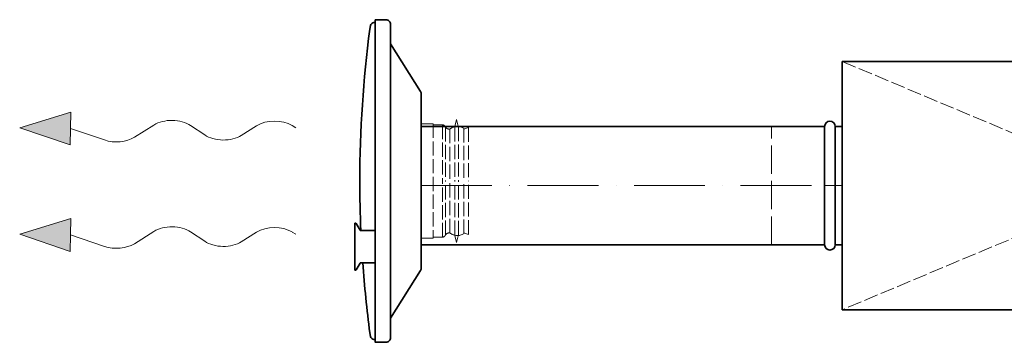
# Model space of a CAD drawing. Header units: millimetres. Extents: x -118717 to 8962, y 22910 to 145283.
# Tile 143 of 193: x -36018 to -35185, y 69474 to 69747. Entities that reach past the tile are written whole.
import ezdxf

# ---------------------------------------------------------------- set-up
doc = ezdxf.new("R2010")
doc.units = ezdxf.units.MM
doc.linetypes.add('ACAD_ISO02W100', pattern=[15, 12, -3])
doc.linetypes.add('ACAD_ISO10W100', pattern=[18, 12, -3, 0, -3])
for name, color, linetype, lineweight in [('VZT_01 SUP (PŘÍVOD) - OBRYS', 5, 'Continuous', 35), ('VZT_02 SUP (PŘÍVOD) - OSA', 5, 'ACAD_ISO10W100', 5), ('VZT_30 DISTRIBUČNÍ PRVKY - OBRYS', 1, 'Continuous', 35), ('VZT_35 TLUMIČE HLUKU - OBRYS', 1, 'Continuous', 35), ('VZT_36 TLUMIČE HLUKU - OSA', 1, 'ACAD_ISO10W100', 5), ('VZT_37 TLUMIČE HLUKU - DETAIL', 8, 'ACAD_ISO02W100', 5)]:
    doc.layers.add(name, color=color, linetype=linetype, lineweight=lineweight)
doc.layers.add('VZT_34 DISTRIBUČNÍ PRVKY - NETISK', color=8, linetype='ACAD_ISO02W100', lineweight=5, plot=False)
doc.layers.add('VZT_39 TLUMIČE HLUKU - NETISK', color=8, linetype='ACAD_ISO02W100', lineweight=5, plot=False)

msp = doc.modelspace()

# ---------------------------------------------------------------- linework, layer by layer
at = {"color": 0, "lineweight": 13}
for p, q in [((-36017.75, 69655.92), (-35974.55, 69669.29)), ((-35974.55, 69669.29), (-35974.74, 69655.34)), ((-35920.69, 69647.88), (-35904.17, 69658.29)), ((-35873.19, 69657.87), (-35861.27, 69649.91)), ((-35830.29, 69649.49), (-35817.33, 69657.66)), ((-35974.93, 69641.38), (-36017.75, 69655.92)), ((-35974.93, 69641.38), (-35974.74, 69655.34)), ((-35974.74, 69655.34), (-35946.12, 69645.62)), ((-36017.75, 69565.92), (-35974.55, 69579.29)), ((-35974.55, 69579.29), (-35974.74, 69565.34)), ((-35974.93, 69551.38), (-36017.75, 69565.92)), ((-35920.69, 69557.88), (-35904.17, 69568.29)), ((-35873.19, 69567.87), (-35861.27, 69559.91)), ((-35830.29, 69559.49), (-35817.33, 69567.66)), ((-35974.93, 69551.38), (-35974.74, 69565.34)), ((-35974.74, 69565.34), (-35946.12, 69555.62))]:
    msp.add_line(p, q, dxfattribs=at)
at = {"lineweight": 13}
for p, q in [((-35787.18, 69657.76), (-35784.11, 69655.92)), ((-35787.18, 69567.76), (-35784.11, 69565.92))]:
    msp.add_line(p, q, dxfattribs=at)
at = {"color": 0, "lineweight": 13, "extrusion": (0, 0, -1)}
for centre, start_param, end_param in [((-35888.81, 69648.76), 0.766537, 2.375056), ((-35801.97, 69648.13), 0.766537, 2.320574), ((-35845.66, 69659.02), 3.908129, 5.516649), ((-35936.05, 69657.41), 3.908129, 5.191299), ((-35888.81, 69558.76), 0.766537, 2.375056), ((-35801.97, 69558.13), 0.766537, 2.320574), ((-35936.05, 69567.41), 3.908129, 5.191299), ((-35845.66, 69569.02), 3.908129, 5.516649)]:
    msp.add_ellipse(centre, major_axis=(-21.5, 0.29), ratio=0.625, start_param=start_param, end_param=end_param, dxfattribs=at)
at = {"color": 0, "lineweight": 13}
for points in [[(-35974.93, 69641.38), (-35974.55, 69669.29), (-36017.75, 69655.92)], [(-35974.93, 69551.38), (-35974.55, 69579.29), (-36017.75, 69565.92)]]:
    msp.add_solid(points, dxfattribs=at)
at = {"layer": 'VZT_01 SUP (PŘÍVOD) - OBRYS'}
for points in [[(-35336.93, 69656.99), (-35678.34, 69656.99)], [(-35336.93, 69556.99), (-35678.34, 69556.99)]]:
    msp.add_lwpolyline(points, dxfattribs=at)
at = {"layer": 'VZT_02 SUP (PŘÍVOD) - OSA', "ltscale": 5}
msp.add_lwpolyline([(-35678.34, 69606.99), (-35336.93, 69606.99)], dxfattribs=at)
at = {"layer": 'VZT_30 DISTRIBUČNÍ PRVKY - OBRYS'}
for points in [[(-35730.05, 69610.92, -0.0327), (-35721.55, 69739.45), (-35721.03, 69742.44, -0.36397), (-35718.07, 69744.92), (-35717.05, 69744.92)], [(-35717.05, 69747.42), (-35717.05, 69474.42), (-35707.91, 69474.42, 0.414214), (-35704.05, 69478.27), (-35704.05, 69743.56, 0.414214), (-35707.91, 69747.42), (-35717.05, 69747.42)], [(-35704.05, 69494.82), (-35678.64, 69535.19, 0.141374), (-35678.05, 69537.24), (-35678.05, 69684.59, 0.141374), (-35678.64, 69686.64), (-35704.05, 69727.01)], [(-35730.05, 69610.92, 0.010645), (-35729.13, 69568.95, 0.010645)], [(-35717.05, 69541.67), (-35729.47, 69541.67, 0.267949), (-35729.86, 69541.44), (-35733.17, 69535.72, -0.267949), (-35733.55, 69535.49), (-35734.19, 69535.49), (-35734.19, 69575.13), (-35733.55, 69575.13, -0.267949), (-35733.17, 69574.91), (-35729.86, 69569.18, 0.267949), (-35729.47, 69568.95), (-35717.05, 69568.95)], [(-35727.57, 69541.67, 0.015115), (-35721.55, 69482.38), (-35721.03, 69479.39, 0.36397), (-35718.07, 69476.92), (-35717.05, 69476.92)]]:
    msp.add_lwpolyline(points, format="xyb", dxfattribs=at)
at = {"layer": 'VZT_34 DISTRIBUČNÍ PRVKY - NETISK'}
for points in [[(-35678.05, 69659.42), (-35668.05, 69659.42), (-35668.05, 69562.42), (-35678.05, 69562.42)], [(-35678.05, 69659.42), (-35678.05, 69562.42)], [(-35660.18, 69658.42), (-35660.18, 69610.92)], [(-35657.53, 69656.47), (-35657.53, 69610.92)], [(-35653.89, 69654.82), (-35653.89, 69610.92)], [(-35642.2, 69655.59), (-35642.2, 69610.92)], [(-35641.99, 69654.65), (-35638.05, 69656.08), (-35638.05, 69610.92)], [(-35660.18, 69563.42), (-35660.18, 69610.92)], [(-35657.53, 69565.36), (-35657.53, 69610.92)], [(-35653.89, 69567.01), (-35653.89, 69610.92)], [(-35642.2, 69566.24), (-35642.2, 69610.92)], [(-35641.99, 69567.19), (-35638.05, 69565.75), (-35638.05, 69610.92)]]:
    msp.add_lwpolyline(points, dxfattribs=at)
for points in [[(-35668.05, 69658.42), (-35660.18, 69658.42, -0.291473), (-35657.78, 69656.88, -0.291473)], [(-35648.16, 69663.04), (-35649.59, 69657.09, 0.058981), (-35649.66, 69656.48), (-35649.66, 69610.92)], [(-35648.16, 69663.04), (-35646.74, 69657.3, -0.060863), (-35646.66, 69656.67), (-35646.66, 69610.92)], [(-35648.16, 69558.79), (-35649.59, 69564.74, -0.058981), (-35649.66, 69565.36), (-35649.66, 69610.92)], [(-35648.16, 69558.79), (-35646.74, 69564.53, 0.060863), (-35646.66, 69565.17), (-35646.66, 69610.92)], [(-35668.05, 69563.42), (-35660.18, 69563.42, 0.291473), (-35657.78, 69564.95, 0.291473)]]:
    msp.add_lwpolyline(points, format="xyb", dxfattribs=at)
for centre, radius, start, end in [((-35654.34, 69658.67), 3.88, 207.49932, 276.67353), ((-35647.47, 69646.57), 10.45, 59.71757, 127.83784), ((-35654.34, 69563.16), 3.88, 83.32647, 152.50068), ((-35647.47, 69575.26), 10.45, 232.16216, 300.28243)]:
    msp.add_arc(centre, radius, start, end, dxfattribs=at)
at = {"layer": 'VZT_35 TLUMIČE HLUKU - OBRYS'}
msp.add_line((-35336.93, 69556.99), (-35336.93, 69656.99), dxfattribs=at)
msp.add_lwpolyline([(-35321.93, 69711.99), (-34821.93, 69711.99), (-34821.93, 69501.99), (-35321.93, 69501.99)], close=True, dxfattribs=at)
for points in [[(-35327.93, 69556.99), (-35327.93, 69656.99)], [(-35327.93, 69656.99), (-35321.93, 69656.99)], [(-35327.93, 69556.99), (-35321.93, 69556.99)]]:
    msp.add_lwpolyline(points, dxfattribs=at)
for centre, start, end in [((-35332.43, 69656.99), 0, 180), ((-35332.43, 69556.99), 180, 0)]:
    msp.add_arc(centre, 4.5, start, end, dxfattribs=at)
at = {"layer": 'VZT_36 TLUMIČE HLUKU - OSA', "ltscale": 5}
msp.add_lwpolyline([(-35336.93, 69606.99), (-35321.93, 69606.99)], dxfattribs=at)
msp.add_lwpolyline([(-35336.93, 69606.99), (-35321.93, 69606.99)], dxfattribs=at)
msp.add_lwpolyline([(-35336.93, 69606.99), (-35321.93, 69606.99)], dxfattribs=at)
at = {"layer": 'VZT_37 TLUMIČE HLUKU - DETAIL', "lineweight": 5}
for points in [[(-35321.93, 69711.99), (-34821.93, 69501.99)], [(-34821.93, 69711.99), (-35321.93, 69501.99)]]:
    msp.add_lwpolyline(points, dxfattribs=at)
at = {"layer": 'VZT_39 TLUMIČE HLUKU - NETISK', "ltscale": 2}
msp.add_lwpolyline([(-35336.93, 69556.99), (-35381.93, 69556.99), (-35381.93, 69656.99), (-35336.93, 69656.99)], dxfattribs=at)

doc.saveas('drawing.dxf')
